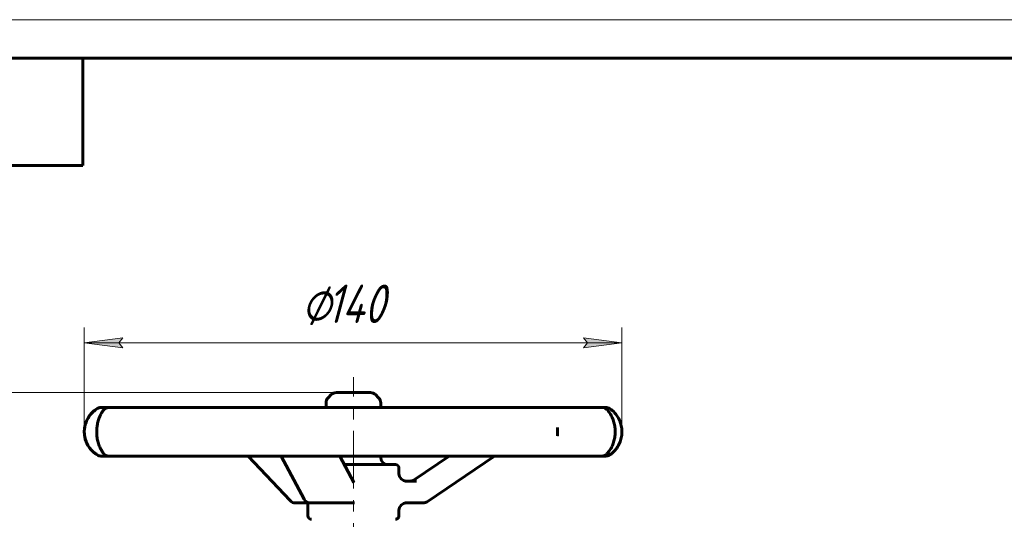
# Model space of a CAD drawing. Header units: millimetres. Extents: x 0 to 420, y 0 to 297.
# Tile 5 of 7: x 82 to 210, y 232 to 297. Entities that reach past the tile are written whole.
import ezdxf

# ---------------------------------------------------------------- set-up
doc = ezdxf.new("R2010")
doc.units = ezdxf.units.MM
for name, pattern in [('K5LT_AXLED', [12, 7.5, -1.5, 1.5, -1.5]), ('K5LT_BASIC', [0]), ('K5LT_THIN', [0])]:
    doc.linetypes.add(name, pattern=pattern)
doc.layers.add('Системный слой', color=7, linetype='Continuous')
doc.layers.add('Системный слой (1)', color=251, linetype='Continuous', true_color=0x6c6c6c)
doc.styles.add('KDIMTEXTSTYLE', font='txt', dxfattribs={"width": 0.96, "oblique": 15, "height": 5})
doc.styles.add('KTEXTSTYLE', font='txt', dxfattribs={"width": 0.96, "height": 5})
doc.dimstyles.new('KDIMSTYLE (0.50)', dxfattribs={"dimtxt": 5, "dimasz": 1, "dimexe": 2, "dimexo": 0, "dimgap": 1, "dimtad": 1, "dimlfac": 2, "dimtxsty": 'KDIMTEXTSTYLE', "dimsah": 1, "dimcen": 0, "dimdle": 1, "dimadec": 0, "dimazin": 0, "dimtfac": 0.667, "dimtmove": 0, "dimatfit": 3, "dimfxl": 1, "dimtvp": 1, "dimtolj": 1, "dimtzin": 0, "dimarcsym": 0})

# ---------------------------------------------------------------- blocks, each defined once
blk = doc.blocks.new('U0')
at = {"layer": 'Системный слой (1)', "color": 150, "linetype": 'K5LT_BASIC', "lineweight": 60, "true_color": 0x0080ff}
for p, q in [((123.04, 248.46), (123.01, 248.46)), ((127.45, 248.46), (123.04, 248.46))]:
    blk.add_line(p, q, dxfattribs=at)
blk = doc.blocks.new('U1')
at = {"layer": 'Системный слой (1)', "color": 150, "linetype": 'K5LT_BASIC', "lineweight": 60, "true_color": 0x0080ff}
for p, q in [((131.17, 237.88), (131.17, 238.6)), ((131.17, 232.43), (131.17, 233.13))]:
    blk.add_line(p, q, dxfattribs=at)
blk = doc.blocks.new('U2')
at = {"layer": 'Системный слой (1)', "color": 150, "linetype": 'K5LT_BASIC', "lineweight": 60, "true_color": 0x0080ff}
for p, q in [((128.8, 246.51), (128.8, 247.11)), ((128.8, 240.03), (128.8, 240.19))]:
    blk.add_line(p, q, dxfattribs=at)
blk = doc.blocks.new('U7')
at = {"layer": 'Системный слой (1)', "color": 150, "linetype": 'K5LT_BASIC', "lineweight": 60, "true_color": 0x0080ff}
for p, q in [((119.19, 234.08), (119.23, 234.08)), ((119.23, 234.08), (119.26, 234.08)), ((119.26, 234.08), (119.3, 234.07))]:
    blk.add_line(p, q, dxfattribs=at)
blk = doc.blocks.new('D3')
at = {"layer": 'Системный слой (1)'}
for points in [[(68.47, 243.46), (67.81, 248.46), (67.15, 243.46), (67.81, 243.96)], [(67.81, 145.96), (68.47, 150.96), (67.81, 150.46), (67.15, 150.96)]]:
    blk.add_hatch(color=7, dxfattribs=at).paths.add_polyline_path(points)
at = {"layer": 'Системный слой (1)', "color": 7, "linetype": 'K5LT_THIN', "lineweight": 18}
for p, q in [((124.01, 248.46), (65.81, 248.46)), ((67.15, 243.46), (67.81, 248.46)), ((67.81, 248.46), (68.47, 243.46)), ((67.81, 248.46), (67.81, 145.96)), ((67.81, 243.96), (67.15, 243.46)), ((68.47, 243.46), (67.81, 243.96)), ((67.81, 145.96), (67.15, 150.96)), ((67.15, 150.96), (67.81, 150.46)), ((67.81, 150.46), (68.47, 150.96)), ((68.47, 150.96), (67.81, 145.96)), ((165.23, 145.96), (65.81, 145.96))]:
    blk.add_line(p, q, dxfattribs=at)
blk.add_wipeout([(66.81, 191.73), (59.43, 191.73), (59.43, 202.24), (66.81, 202.24)]).dxf.layer = 'Системный слой (1)'
at = {"layer": 'Системный слой (1)', "color": 7, "insert": (60.22, 191.73), "char_height": 5, "attachment_point": 1, "rotation": 90, "style": 'KTEXTSTYLE'}
blk.add_mtext('\\fArial|b0|c204|p34;\\H5.0;\\W1.000;\\Q15;\\fGOST Type AU|b0|i0|c204|p34;\\Q15;\\W0.960;205', dxfattribs=at)
blk = doc.blocks.new('KDIMARROW_01')
at = {"layer": 'Системный слой'}
blk.add_hatch(color=0, dxfattribs=at).paths.add_polyline_path([(-5, -0.66), (0, 0), (-5, 0.66), (-4.5, 0)])
at = {"layer": 'Системный слой', "color": 0, "linetype": 'K5LT_THIN', "lineweight": 18}
for p, q in [((-4.5, 0), (-5, 0.66)), ((-5, 0.66), (0, 0)), ((0, 0), (-5, -0.66)), ((-5, -0.66), (-4.5, 0))]:
    blk.add_line(p, q, dxfattribs=at)
at = {"layer": 'Системный слой (1)', "color": 0, "linetype": 'K5LT_THIN', "lineweight": 18}
blk.add_line((292.94, 145.96), (292.44, 145.96), dxfattribs=at)
blk = doc.blocks.new('D4')
at = {"layer": 'Системный слой (1)'}
for points in [[(95.19, 254.27), (94.69, 254.92), (95.19, 255.58), (90.19, 254.92)], [(160.2, 254.92), (155.2, 255.58), (155.7, 254.92), (155.2, 254.27)]]:
    blk.add_hatch(color=7, dxfattribs=at).paths.add_polyline_path(points)
at = {"layer": 'Системный слой (1)', "color": 7, "linetype": 'K5LT_THIN', "lineweight": 18}
for p, q in [((90.19, 243.35), (90.19, 256.92)), ((160.2, 243.18), (160.2, 256.92)), ((90.19, 254.92), (95.19, 255.58)), ((95.19, 255.58), (94.69, 254.92)), ((155.7, 254.92), (155.2, 255.58)), ((155.2, 255.58), (160.2, 254.92)), ((95.19, 254.27), (90.19, 254.92)), ((160.2, 254.92), (90.19, 254.92)), ((94.69, 254.92), (95.19, 254.27)), ((160.2, 254.92), (155.2, 254.27)), ((155.2, 254.27), (155.7, 254.92))]:
    blk.add_line(p, q, dxfattribs=at)
blk.add_wipeout([(118.46, 255.92), (118.46, 263.31), (131.39, 263.31), (131.39, 255.92)]).dxf.layer = 'Системный слой (1)'
at = {"layer": 'Системный слой (1)', "color": 7, "char_height": 5, "attachment_point": 1, "style": 'KTEXTSTYLE'}
for s, insert in [('\\fArial|b0|c204|p34;\\H5.0;\\W1.000;\\Q15;\\fGOST Type AU|b0|i0|c204|p34;\\Q15;\\W0.960;⌀', (118.46, 262.51)), ('\\fArial|b0|c204|p34;\\H5.0;\\W1.000;\\Q15;\\fGOST Type AU|b0|i0|c204|p34;\\Q15;\\W0.960;140', (121.77, 262.51))]:
    blk.add_mtext(s, dxfattribs=dict(at, insert=insert))
blk = doc.blocks.new('U30')
at = {"color": 7, "linetype": 'K5LT_THIN', "lineweight": 18}
blk.add_line((0, 297), (420, 297), dxfattribs=at)
at = {"color": 150, "linetype": 'K5LT_BASIC', "lineweight": 60, "true_color": 0x0080ff}
for p, q in [((20, 292), (415, 292)), ((90, 292), (90, 278)), ((90, 278), (20, 278))]:
    blk.add_line(p, q, dxfattribs=at)

msp = doc.modelspace()

# ---------------------------------------------------------------- linework, layer by layer
at = {"layer": 'Системный слой (1)', "color": 150, "linetype": 'K5LT_BASIC', "lineweight": 60, "true_color": 0x0080ff}
for p, q in [((122.3423, 248.1793), (121.9488, 247.7858)), ((128.1238, 248.1793), (128.5173, 247.7858)), ((92.4234, 246.5122), (92.3633, 246.5122)), ((93.4149, 246.5122), (92.4234, 246.5122)), ((97.1054, 246.5122), (93.4149, 246.5122)), ((100.8925, 246.5122), (97.1054, 246.5122)), ((108.2311, 246.5122), (100.8925, 246.5122)), ((113.9463, 246.5122), (108.2311, 246.5122)), ((123.2518, 246.5122), (113.9463, 246.5122)), ((121.6705, 246.5122), (121.6705, 247.114)), ((129.5856, 246.5122), (123.2518, 246.5122)), ((138.7262, 246.5122), (129.5856, 246.5122)), ((144.2279, 246.5122), (138.7262, 246.5122)), ((151.1096, 246.5122), (144.2279, 246.5122)), ((154.5186, 246.5122), (151.1096, 246.5122)), ((157.5649, 246.5122), (154.5186, 246.5122)), ((158.1004, 246.5122), (157.5649, 246.5122)), ((151.8179, 243.8316), (151.8181, 242.861)), ((92.3633, 240.1856), (92.4234, 240.1856)), ((92.4234, 240.1856), (93.4149, 240.1856)), ((93.4149, 240.1856), (97.1054, 240.1856)), ((97.1054, 240.1856), (100.8925, 240.1856)), ((100.8925, 240.1856), (108.2311, 240.1856)), ((108.2311, 240.1856), (113.9463, 240.1856)), ((116.986, 234.3807), (111.5341, 240.1856)), ((113.9463, 240.1856), (123.2518, 240.1856)), ((118.8105, 234.583), (115.8141, 240.1856)), ((123.2518, 240.1856), (129.5856, 240.1856)), ((125.2954, 236.7507), (123.4584, 240.1856)), ((129.5856, 240.1856), (138.7262, 240.1856)), ((133.1498, 237.0888), (137.7144, 240.1856)), ((134.8451, 234.2449), (143.6017, 240.1856)), ((138.7262, 240.1856), (144.2279, 240.1856)), ((144.2279, 240.1856), (151.1096, 240.1856)), ((151.1096, 240.1856), (154.5186, 240.1856)), ((154.5186, 240.1856), (157.5649, 240.1856)), ((157.5649, 240.1856), (158.1004, 240.1856)), ((130.6955, 239.0763), (124.0516, 239.0763)), ((125.3882, 236.9311), (125.1989, 236.9311)), ((133.4559, 236.9311), (131.936, 236.9311)), ((117.6784, 234.0811), (119.1922, 234.0811)), ((119.2955, 232.4263), (119.2955, 234.149)), ((119.6482, 234.0811), (124.5262, 234.0811)), ((124.5262, 234.0811), (125.3882, 234.0811)), ((131.936, 234.0811), (134.3118, 234.0811))]:
    msp.add_line(p, q, dxfattribs=at)
for centre, radius, start, end in [((122.6205, 247.114), 0.95, 135, 180), ((123.014, 247.5075), 0.95, 90, 135), ((127.452, 247.5075), 0.95, 45, 90), ((127.8455, 247.114), 0.95, 0, 45), ((93.7512, 243.3489), 3.5625, 122.090575, 237.909425), ((92.3633, 245.5622), 0.95, 90, 122.090575), ((93.4149, 245.5622), 0.95, 90, 146.370005), ((157.5649, 245.5622), 0.95, 47.090685, 90), ((158.1004, 245.5622), 0.95, 57.431924, 90), ((92.3633, 241.1356), 0.95, 237.909425, 270), ((93.4149, 241.1356), 0.95, 212.302282, 270), ((129.7455, 240.0263), 0.95, 180, 270), ((157.5649, 241.1356), 0.95, 270, 312.909313), ((158.1004, 241.1356), 0.95, 270, 302.568076), ((130.6955, 238.6013), 0.475, 0, 90), ((132.1205, 237.8811), 0.95, 180, 270), ((117.6784, 235.0311), 0.95, 223.208315, 270), ((119.6482, 235.0311), 0.95, 208.131625, 270), ((132.1205, 233.1311), 0.95, 90, 180), ((134.3118, 235.0311), 0.95, 270, 304.137456), ((119.7705, 232.4263), 0.475, 180, 270), ((130.6955, 232.4263), 0.475, 270, 0)]:
    msp.add_arc(centre, radius, start, end, dxfattribs=at)
for centre, major_axis, ratio, start_param, end_param in [((158.1004, 245.5622), (0, 0.95), 0.99992824, 5.72309911, 6.28318531), ((157.5649, 245.5622), (0.687, 0.6562), 0.93471242, 0.00014264, 0.05346485), ((158.1004, 245.5622), (0.5141, 0.7989), 0.88004232, 0.00035708, 0.01340239), ((93.4149, 245.5622), (-0.7822, 0.5391), 0.95003829, 0.00148052, 0.03011944), ((93.4149, 241.1356), (-0.7822, -0.5391), 0.95003829, 6.25292759, 6.28169698), ((151.1096, 241.1356), (0, 0.95), 0.9744591, 3.14159265, 3.14206917), ((158.1004, 241.1356), (0, -0.95), 0.99992824, 0, 0.5600862), ((158.1004, 241.1356), (0.5141, -0.7989), 0.88004232, 6.26978292, 6.28282535), ((117.6784, 235.0311), (-0.6925, -0.6504), 0.64560889, 0, 0.00004683), ((119.6482, 235.0311), (0.8377, 0.448), 0.7755658, 3.14153248, 3.14159265), ((134.3118, 235.0311), (0.5333, -0.7862), 0.1299569, 6.28312142, 6.28318531)]:
    msp.add_ellipse(centre, major_axis=major_axis, ratio=ratio, start_param=start_param, end_param=end_param, dxfattribs=at)
msp.add_open_spline([(91.9197, 246.3671), (91.7225, 246.2541), (91.2955, 245.9584), (90.6408, 245.1969), (90.1716, 244.0354), (90.1699, 242.6606), (90.64, 241.502), (91.2955, 240.7389), (91.7225, 240.4437), (91.9197, 240.3307)], degree=3, dxfattribs=at)
for points, knots in [([(158.2517, 246.2183), (158.314, 246.153), (158.3817, 246.077), (158.5072, 245.9195), (158.5644, 245.8421), (158.6785, 245.6727), (158.7351, 245.5815), (158.8416, 245.3905), (158.8914, 245.2924), (158.981, 245.0943), (159.0214, 244.9952), (159.096, 244.7895), (159.1301, 244.6836), (159.1908, 244.4666), (159.2176, 244.3557), (159.2603, 244.1416), (159.2771, 244.0397), (159.3037, 243.8308), (159.3133, 243.7237), (159.3257, 243.5026), (159.328, 243.3893), (159.3249, 243.162), (159.3193, 243.0479), (159.3001, 242.8262), (159.2869, 242.7193), (159.2532, 242.5106), (159.2328, 242.4086), (159.184, 242.201), (159.1552, 242.0964), (159.0904, 241.8896), (159.0542, 241.7877), (158.9768, 241.5926), (158.9355, 241.4992), (158.8482, 241.3197), (158.8021, 241.2338), (158.7025, 241.0629), (158.6493, 240.98), (158.5402, 240.8222), (158.4841, 240.748), (158.3681, 240.6055), (158.3086, 240.5392), (158.2535, 240.4814), (158.2526, 240.4804), (158.2517, 240.4795)], [0, 0, 0, 0, 1.61101666, 1.61101666, 2.90966862, 2.90966862, 4.1906553, 4.1906553, 5.36559343, 5.36559343, 6.41982455, 6.41982455, 7.4522115, 7.4522115, 8.4667024, 8.4667024, 9.35330529, 9.35330529, 10.2573362, 10.2573362, 11.20157124, 11.20157124, 12.15821312, 12.15821312, 13.06950233, 13.06950233, 13.97495499, 13.97495499, 14.95290014, 14.95290014, 15.98006841, 15.98006841, 17.01330291, 17.01330291, 18.08125972, 18.08125972, 19.28032477, 19.28032477, 20.55675653, 20.55675653, 21.97576188, 21.97576188, 21.99957487, 21.99957487, 21.99957487, 21.99957487]), ([(158.6143, 240.3365), (158.7119, 240.3994), (158.8137, 240.4724), (159.0058, 240.6299), (159.0965, 240.7126), (159.2694, 240.8896), (159.3513, 240.9822), (159.5045, 241.1773), (159.5759, 241.2784), (159.7039, 241.4833), (159.7616, 241.5866), (159.8675, 241.8011), (159.9158, 241.9121), (160.0018, 242.1397), (160.0398, 242.2567), (160.1029, 242.4909), (160.1285, 242.6075), (160.1666, 242.8377), (160.18, 242.951), (160.197, 243.1838), (160.2003, 243.3035), (160.1961, 243.5443), (160.1883, 243.6657), (160.1621, 243.9001), (160.144, 244.0133), (160.0975, 244.2342), (160.0694, 244.3421), (160.0022, 244.5602), (159.9624, 244.6702), (159.8722, 244.8882), (159.8213, 244.9959), (159.7119, 245.2014), (159.6535, 245.299), (159.5304, 245.4844), (159.4655, 245.5723), (159.3295, 245.7403), (159.258, 245.8201), (159.1029, 245.9788), (159.019, 246.0559), (158.8504, 246.1964), (158.7656, 246.2596), (158.6601, 246.3314), (158.637, 246.3466), (158.6143, 246.3612)], [0, 0, 0, 0, 1.52171305, 1.52171305, 2.87093184, 2.87093184, 4.12146122, 4.12146122, 5.28318574, 5.28318574, 6.33565794, 6.33565794, 7.36690127, 7.36690127, 8.38462781, 8.38462781, 9.34698134, 9.34698134, 10.24880298, 10.24880298, 11.19655059, 11.19655059, 12.15250415, 12.15250415, 13.06890183, 13.06890183, 13.97289668, 13.97289668, 14.95005666, 14.95005666, 15.97455178, 15.97455178, 17.00194265, 17.00194265, 18.0408356, 18.0408356, 19.12994804, 19.12994804, 20.3793565, 20.3793565, 21.64354841, 21.64354841, 21.99959623, 21.99959623, 21.99959623, 21.99959623]), ([(92.632, 240.5976), (92.6302, 240.6004), (92.6286, 240.6026), (92.603, 240.6408), (92.5806, 240.6732), (92.5276, 240.7548), (92.4974, 240.8031), (92.4358, 240.9065), (92.4043, 240.9618), (92.3313, 241.0972), (92.2901, 241.1786), (92.2122, 241.3472), (92.1757, 241.4325), (92.1056, 241.613), (92.0718, 241.7084), (92.0095, 241.9054), (91.9809, 242.006), (91.9293, 242.2133), (91.9062, 242.3198), (91.8672, 242.5337), (91.8512, 242.6406), (91.8269, 242.8507), (91.8183, 242.954), (91.8071, 243.1618), (91.8045, 243.2657), (91.8051, 243.4804), (91.8088, 243.5913), (91.8227, 243.808), (91.8328, 243.9135), (91.8591, 244.1171), (91.875, 244.2156), (91.9133, 244.4158), (91.936, 244.5168), (91.9871, 244.7168), (92.0158, 244.8156), (92.0771, 245.0058), (92.1098, 245.0972), (92.1792, 245.2743), (92.216, 245.3595), (92.2937, 245.5267), (92.3346, 245.6071), (92.4179, 245.7612), (92.4601, 245.8336), (92.5355, 245.9558), (92.569, 246.0071), (92.6075, 246.0643), (92.6156, 246.0762), (92.6248, 246.0897), (92.6257, 246.0909), (92.6278, 246.094), (92.629, 246.0958), (92.6309, 246.0985), (92.6315, 246.0993), (92.632, 246.1002)], [0, 0, 0, 0, 0.07738377, 0.07738377, 0.96785758, 0.96785758, 1.93571517, 1.93571517, 2.90357275, 2.90357275, 4.10899328, 4.10899328, 5.18665497, 5.18665497, 6.25801128, 6.25801128, 7.28428588, 7.28428588, 8.30040356, 8.30040356, 9.26359026, 9.26359026, 10.1650009, 10.1650009, 11.05826958, 11.05826958, 12.01634839, 12.01634839, 12.93838976, 12.93838976, 13.83497035, 13.83497035, 14.80051521, 14.80051521, 15.81742214, 15.81742214, 16.84914316, 16.84914316, 17.9302911, 17.9302911, 19.1201025, 19.1201025, 20.41959252, 20.41959252, 21.55507413, 21.55507413, 21.88648876, 21.88648876, 21.9226114, 21.9226114, 21.97511888, 21.97511888, 21.99956363, 21.99956363, 21.99956363, 21.99956363]), ([(151.8181, 242.8103), (151.8181, 242.8302), (151.8179, 243.1583), (151.8178, 243.5372), (151.8179, 243.8648), (151.8179, 243.8839)], [5.479945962, 5.479945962, 5.479945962, 5.479945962, 5.493242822, 5.69685526, 5.709544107, 5.709544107, 5.709544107, 5.709544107]), ([(125.3047, 236.7346), (125.3045, 236.7349), (125.3044, 236.7351), (125.3037, 236.7362), (125.3032, 236.737), (125.3022, 236.7387), (125.3015, 236.7398), (125.3, 236.7423), (125.2992, 236.7437), (125.2974, 236.747), (125.2964, 236.7488), (125.2954, 236.7507)], [0, 0, 0, 0, 0.4, 0.4, 0.8, 0.8, 1.2, 1.2, 1.6, 1.6, 2, 2, 2, 2]), ([(133.1498, 237.0888), (133.149, 237.0882), (133.1481, 237.0877), (133.1459, 237.0861), (133.1445, 237.0852), (133.1405, 237.0826), (133.138, 237.0809), (133.1306, 237.0761), (133.1258, 237.073), (133.1114, 237.064), (133.1019, 237.0583), (133.0741, 237.0423), (133.0556, 237.0325), (133.0043, 237.0074), (132.9709, 236.9935), (132.9028, 236.9698), (132.8682, 236.96), (132.7983, 236.9446), (132.7629, 236.9389), (132.6978, 236.9325), (132.6681, 236.9325), (132.6385, 236.9311), (132.6385, 236.9311), (132.6385, 236.9311)], [0, 0, 0, 0, 0.07775752, 0.07775752, 0.20735338, 0.20735338, 0.44062593, 0.44062593, 0.88125186, 0.88125186, 1.73658456, 1.73658456, 3.34355884, 3.34355884, 6.13473554, 6.13473554, 8.91710005, 8.91710005, 11.69326066, 11.69326066, 13.99961355, 13.99961355, 14, 14, 14, 14])]:
    msp.add_open_spline(points, degree=3, knots=knots, dxfattribs=at)

# ---------------------------------------------------------------- block references
at = {"layer": 'Системный слой (1)'}
for name in ['U0', 'U2', 'U1', 'U7']:
    msp.add_blockref(name, (0, 0), dxfattribs=at)

# ---------------------------------------------------------------- next in the draw order: dimensions: what is measured, and where the dimension line sits
at = {"layer": 'Системный слой (1)', "color": 7}
dim = msp.add_linear_dim(base=(67.809, 248.4575), p1=(165.233, 145.9575), p2=(124.0076, 248.4575), angle=90, dimstyle='KDIMSTYLE (0.50)', override={"dimexo": 0, "dimpost": '\\fGOST Type AU|b0|c204|p34;\\H5.0;\\W0.960;\\Q15;<>', "dimblk1": 'KDIMARROW_01', "dimblk2": 'KDIMARROW_01', "dimse1": 0, "dimse2": 0, "dimclrt": 7, "dimtol": 1, "dimtp": 0, "dimtm": 0, "dimtdec": 5, "dimtolj": 1}, dxfattribs=at)
dim.commit()
dim.dimension.update_dxf_attribs({"geometry": 'D3', "text_midpoint": (67.809, 197.2075), "dimtype": 160})

# ---------------------------------------------------------------- next in the draw order: dimensions: what is measured, and where the dimension line sits
dim = msp.add_linear_dim(base=(160.197, 254.9241), p1=(90.1887, 243.3489), p2=(160.197, 243.1838), dimstyle='KDIMSTYLE (0.50)', override={"dimexo": 0, "dimpost": '\\fGOST Type AU|b0|c204|p34;\\H5.0;\\W0.960;\\Q15;∅<>', "dimblk1": 'KDIMARROW_01', "dimblk2": 'KDIMARROW_01', "dimse1": 0, "dimse2": 0, "dimclrt": 7, "dimtol": 1, "dimtp": 0, "dimtm": 0, "dimtdec": 5, "dimtolj": 1}, dxfattribs=at)
dim.commit()
dim.dimension.update_dxf_attribs({"geometry": 'D4', "text_midpoint": (125.1929, 254.9241), "dimtype": 160})

# ---------------------------------------------------------------- next in the draw order: linework, layer by layer
at = {"layer": 'Системный слой (1)', "color": 30, "linetype": 'K5LT_AXLED', "lineweight": 18, "true_color": 0xff8000}
msp.add_line((125.233, 187.9575), (125.233, 250.4575), dxfattribs=at)

# ---------------------------------------------------------------- next in the draw order: block references
msp.add_blockref('U30', (0, 0))

doc.saveas('drawing.dxf')
